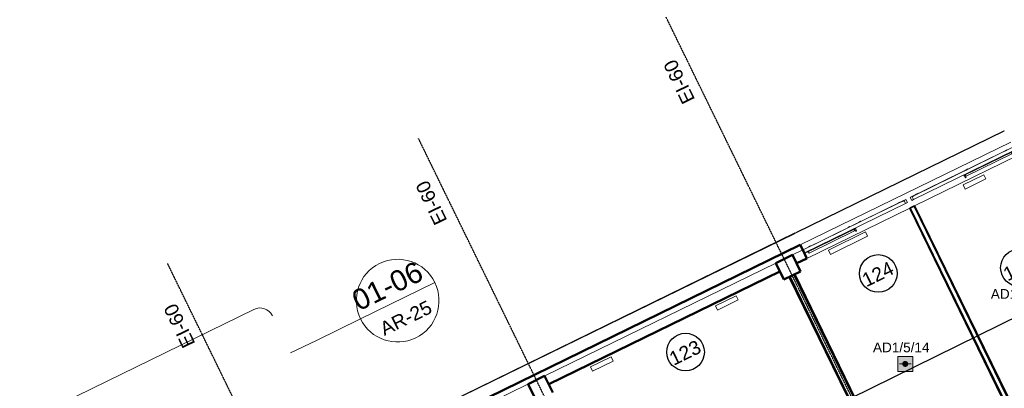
# Model space of a CAD drawing. Header units: millimetres. Extents: x -197461 to 862495, y -970068 to 63888.
# Tile 168 of 205: x -133006 to -111580, y -155248 to -147230. Entities that reach past the tile are written whole.
import ezdxf

# ---------------------------------------------------------------- set-up
doc = ezdxf.new("R2010")
doc.units = ezdxf.units.MM
doc.linetypes.add('HIDDEN', pattern=[9.525, 6.35, -3.175])
doc.layers.get('0').update_dxf_attribs({"linetype": 'CONTINUOUS'})
for name, color, linetype, lineweight in [('A-ANNO-SYMB', 150, 'CONTINUOUS', 9), ('A-AREA-IDEN', 252, 'CONTINUOUS', 25), ('A-DETL', 90, 'CONTINUOUS', 5), ('A-FLOR', 192, 'CONTINUOUS', 5), ('A-GLAZ', 151, 'CONTINUOUS', 5), ('A-MASS', 70, 'CONTINUOUS', 5), ('A-Wall', 252, 'CONTINUOUS', 0), ('G-ANNO-TEXT', 231, 'CONTINUOUS', 9), ('G-IMPT', 8, 'CONTINUOUS', 5), ('I-WALL', 2, 'CONTINUOUS', 18), ('M-EQPM', 50, 'CONTINUOUS', 5), ('S-Cols', 52, 'CONTINUOUS', 0)]:
    doc.layers.add(name, color=color, linetype=linetype, lineweight=lineweight)
doc.layers.add('UAS', color=240, linetype='CONTINUOUS')
doc.styles.add('ARIAL', font='arialbd.ttf')
doc.styles.add('Arial_3', font='arial.ttf', dxfattribs={"height": 300})
doc.styles.add('Arial_5', font='arial.ttf', dxfattribs={"height": 450})

# ---------------------------------------------------------------- blocks, each defined once
blk = doc.blocks.new('SchueCal_Schueco_AWS-75-BS-SI__Family-02_Type 2_5080x1480 - Schueco_AWS-75-BS-SI__Family-02__Type 2-3433120-Pirmā stāva plāns uz atzīmes 0_000 M1-150')
at = {"layer": 'G-IMPT'}
for p, q in [((-2457, 19), (-2457, -18)), ((-2457, 19), (-1352, 19)), ((-1352, 19), (-1352, -18)), ((-1339, -18), (-1339, 30)), ((-1315, 30), (-1315, -18)), ((1315, -18), (1315, 30)), ((1339, 30), (1339, -18)), ((1352, 19), (1352, -18)), ((1352, 19), (2457, 19)), ((2457, 19), (2457, -18)), ((-2540, -28), (-2540, -103)), ((-2540, -28), (-97, -28)), ((-2540, -103), (-2540, -28)), ((-138, -103), (-2540, -103)), ((-2540, -103), (-1296, -103)), ((-2501, -22), (-2501, -18)), ((-2501, -18), (-2501, -22)), ((-2501, -18), (-1309, -18)), ((-2501, -22), (-1309, -22)), ((-2481, -28), (-2481, -22)), ((-2481, -22), (-2481, -28)), ((-2403, -105), (-2403, -103)), ((-2399, -109), (-2403, -105)), ((-2403, -105), (-2358, -105)), ((-2399, -109), (-2362, -109)), ((-2362, -109), (-2358, -105)), ((-2358, -103), (-2358, -105)), ((-1452, -105), (-1452, -103)), ((-1448, -109), (-1452, -105)), ((-1452, -105), (-1407, -105)), ((-1448, -109), (-1411, -109)), ((-1411, -109), (-1407, -105)), ((-1407, -103), (-1407, -105)), ((-1342, -18), (-1342, -9)), ((-1342, -9), (-1342, -18)), ((-1342, -18), (-1342, -9)), ((-1342, -9), (-1313, -9)), ((-1340, -9), (-1342, -9)), ((-1338, -9), (-1339, -9)), ((-1328, -22), (-1328, -28)), ((-1328, -22), (-1328, -28)), ((-1315, -9), (-1316, -9)), ((-1313, -9), (-1313, -18)), ((-1313, -9), (-1313, -18)), ((-1313, -9), (-1313, -18)), ((-1309, -18), (-1309, -22)), ((-1309, -22), (-1309, -18)), ((-1296, -103), (-63, -103)), ((-1187, -105), (-1187, -103)), ((-1183, -109), (-1187, -105)), ((-1187, -105), (-1142, -105)), ((-1183, -109), (-1146, -109)), ((-1146, -109), (-1142, -105)), ((-1142, -103), (-1142, -105)), ((-235, -105), (-235, -103)), ((-231, -109), (-235, -105)), ((-235, -105), (-190, -105)), ((-231, -109), (-194, -109)), ((-194, -109), (-190, -105)), ((-190, -103), (-190, -105)), ((-97, -98), (-138, -98)), ((-138, -98), (-138, -103)), ((-138, -103), (-138, -98)), ((-138, -98), (-97, -98)), ((-53, -103), (-138, -103)), ((-97, -98), (-97, -28)), ((-97, -28), (-53, -28)), ((-97, -28), (-97, -98)), ((-53, -28), (-53, -103)), ((53, -103), (53, -28)), ((53, -28), (97, -28)), ((137, -103), (53, -103)), ((63, -103), (1297, -103)), ((97, -28), (97, -98)), ((97, -28), (97, -98)), ((97, -28), (2540, -28)), ((97, -98), (137, -98)), ((97, -98), (137, -98)), ((137, -98), (137, -103)), ((137, -98), (137, -103)), ((137, -103), (2540, -103)), ((190, -105), (190, -103)), ((194, -109), (190, -105)), ((190, -105), (235, -105)), ((194, -109), (231, -109)), ((231, -109), (235, -105)), ((235, -103), (235, -105)), ((1142, -105), (1142, -103)), ((1146, -109), (1142, -105)), ((1142, -105), (1186, -105)), ((1146, -109), (1182, -109)), ((1182, -109), (1186, -105)), ((1186, -103), (1186, -105)), ((1297, -103), (2540, -103)), ((1308, -22), (1308, -18)), ((1308, -18), (1308, -22)), ((1308, -18), (2501, -18)), ((1308, -22), (2501, -22)), ((1313, -18), (1313, -9)), ((1313, -9), (1342, -9)), ((1313, -18), (1313, -9)), ((1313, -18), (1313, -9)), ((1316, -9), (1315, -9)), ((1328, -28), (1328, -22)), ((1328, -22), (1328, -28)), ((1339, -9), (1338, -9)), ((1342, -9), (1340, -9)), ((1342, -9), (1342, -18)), ((1342, -9), (1342, -18)), ((1342, -18), (1342, -9)), ((1406, -105), (1406, -103)), ((1410, -109), (1406, -105)), ((1406, -105), (1452, -105)), ((1410, -109), (1448, -109)), ((1448, -109), (1452, -105)), ((1452, -103), (1452, -105)), ((2358, -105), (2358, -103)), ((2362, -109), (2358, -105)), ((2358, -105), (2403, -105)), ((2362, -109), (2399, -109)), ((2399, -109), (2403, -105)), ((2403, -103), (2403, -105)), ((2481, -22), (2481, -28)), ((2481, -22), (2481, -28)), ((2501, -22), (2501, -18)), ((2501, -18), (2501, -22)), ((2540, -103), (2540, -28)), ((2540, -28), (2540, -103))]:
    blk.add_line(p, q, dxfattribs=at)
at = {"layer": 'G-IMPT', "flags": 128}
for points in [[(-1339, 30), (-1336, 39), (-1327, 42)], [(-1327, 42), (-1336, 39), (-1339, 30)], [(-1315, 30), (-1319, 39), (-1327, 42)], [(-1327, 42), (-1319, 39), (-1315, 30)], [(1315, 30), (1319, 39), (1327, 42)], [(1327, 42), (1319, 39), (1315, 30)], [(1339, 30), (1336, 39), (1327, 42)], [(1327, 42), (1336, 39), (1339, 30)], [(-2398, -107), (-2398, -107), (-2398, -107), (-2398, -107), (-2398, -107), (-2398, -107), (-2398, -107), (-2398, -107), (-2398, -107), (-2398, -107), (-2398, -107), (-2398, -107), (-2398, -107), (-2398, -107), (-2398, -107), (-2398, -107), (-2398, -107), (-2398, -107), (-2398, -107), (-2398, -107), (-2398, -107), (-2398, -107), (-2398, -107), (-2398, -107), (-2398, -107), (-2398, -107), (-2398, -107), (-2398, -107), (-2398, -107), (-2398, -107), (-2398, -107), (-2398, -107), (-2398, -107), (-2399, -107), (-2399, -107), (-2399, -107), (-2399, -107)], [(-2362, -107), (-2362, -107), (-2362, -107), (-2363, -107), (-2363, -107), (-2363, -107), (-2363, -107), (-2363, -107), (-2363, -107), (-2363, -107), (-2363, -107), (-2363, -107), (-2363, -107), (-2363, -107), (-2363, -107), (-2363, -107), (-2363, -107), (-2363, -107), (-2363, -107), (-2363, -107), (-2363, -107), (-2363, -107), (-2363, -107), (-2363, -107), (-2363, -107), (-2363, -107), (-2363, -107), (-2363, -107), (-2363, -107), (-2363, -107), (-2363, -107), (-2363, -107), (-2363, -107), (-2363, -107), (-2363, -107), (-2363, -107), (-2363, -107)], [(-1446, -107), (-1446, -107), (-1446, -107), (-1446, -107), (-1446, -107), (-1446, -107), (-1446, -107), (-1446, -107), (-1446, -107), (-1446, -107), (-1446, -107), (-1446, -107), (-1446, -107), (-1446, -107), (-1446, -107), (-1446, -107), (-1446, -107), (-1446, -107), (-1446, -107), (-1447, -107), (-1447, -107), (-1447, -107), (-1447, -107), (-1447, -107), (-1447, -107), (-1447, -107), (-1447, -107), (-1447, -107), (-1447, -107), (-1447, -107), (-1447, -107), (-1447, -107), (-1447, -107), (-1447, -107), (-1447, -107), (-1447, -107), (-1447, -107)], [(-1411, -107), (-1411, -107), (-1411, -107), (-1411, -107), (-1411, -107), (-1411, -107), (-1411, -107), (-1411, -107), (-1411, -107), (-1411, -107), (-1411, -107), (-1411, -107), (-1411, -107), (-1411, -107), (-1411, -107), (-1411, -107), (-1411, -107), (-1411, -107), (-1412, -107), (-1412, -107), (-1412, -107), (-1412, -107), (-1412, -107), (-1412, -107), (-1412, -107), (-1412, -107), (-1412, -107), (-1412, -107), (-1412, -107), (-1412, -107), (-1412, -107), (-1412, -107), (-1412, -107), (-1412, -107), (-1412, -107), (-1412, -107), (-1412, -107)], [(-1181, -107), (-1181, -107), (-1181, -107), (-1181, -107), (-1181, -107), (-1181, -107), (-1181, -107), (-1181, -107), (-1181, -107), (-1181, -107), (-1181, -107), (-1181, -107), (-1181, -107), (-1181, -107), (-1181, -107), (-1181, -107), (-1181, -107), (-1181, -107), (-1181, -107), (-1182, -107), (-1182, -107), (-1182, -107), (-1182, -107), (-1182, -107), (-1182, -107), (-1182, -107), (-1182, -107), (-1182, -107), (-1182, -107), (-1182, -107), (-1182, -107), (-1182, -107), (-1182, -107), (-1182, -107), (-1182, -107), (-1182, -107), (-1182, -107)], [(-1146, -107), (-1146, -107), (-1146, -107), (-1146, -107), (-1146, -107), (-1146, -107), (-1146, -107), (-1146, -107), (-1146, -107), (-1146, -107), (-1146, -107), (-1146, -107), (-1146, -107), (-1146, -107), (-1146, -107), (-1146, -107), (-1146, -107), (-1146, -107), (-1147, -107), (-1147, -107), (-1147, -107), (-1147, -107), (-1147, -107), (-1147, -107), (-1147, -107), (-1147, -107), (-1147, -107), (-1147, -107), (-1147, -107), (-1147, -107), (-1147, -107), (-1147, -107), (-1147, -107), (-1147, -107), (-1147, -107), (-1147, -107), (-1147, -107)], [(-230, -107), (-230, -107), (-230, -107), (-230, -107), (-230, -107), (-230, -107), (-230, -107), (-230, -107), (-230, -107), (-230, -107), (-230, -107), (-230, -107), (-230, -107), (-230, -107), (-230, -107), (-230, -107), (-230, -107), (-230, -107), (-230, -107), (-230, -107), (-230, -107), (-230, -107), (-230, -107), (-230, -107), (-230, -107), (-230, -107), (-230, -107), (-230, -107), (-230, -107), (-230, -107), (-230, -107), (-230, -107), (-230, -107), (-231, -107), (-231, -107), (-231, -107), (-231, -107)], [(-194, -107), (-194, -107), (-194, -107), (-195, -107), (-195, -107), (-195, -107), (-195, -107), (-195, -107), (-195, -107), (-195, -107), (-195, -107), (-195, -107), (-195, -107), (-195, -107), (-195, -107), (-195, -107), (-195, -107), (-195, -107), (-195, -107), (-195, -107), (-195, -107), (-195, -107), (-195, -107), (-195, -107), (-195, -107), (-195, -107), (-195, -107), (-195, -107), (-195, -107), (-195, -107), (-195, -107), (-195, -107), (-195, -107), (-195, -107), (-195, -107), (-195, -107), (-195, -107)], [(195, -107), (195, -107), (195, -107), (195, -107), (195, -107), (195, -107), (195, -107), (195, -107), (195, -107), (195, -107), (195, -107), (195, -107), (195, -107), (195, -107), (195, -107), (195, -107), (195, -107), (195, -107), (195, -107), (195, -107), (195, -107), (195, -107), (195, -107), (195, -107), (195, -107), (195, -107), (195, -107), (195, -107), (195, -107), (195, -107), (195, -107), (195, -107), (195, -107), (194, -107), (194, -107), (194, -107), (194, -107)], [(231, -107), (231, -107), (231, -107), (230, -107), (230, -107), (230, -107), (230, -107), (230, -107), (230, -107), (230, -107), (230, -107), (230, -107), (230, -107), (230, -107), (230, -107), (230, -107), (230, -107), (230, -107), (230, -107), (230, -107), (230, -107), (230, -107), (230, -107), (230, -107), (230, -107), (230, -107), (230, -107), (230, -107), (230, -107), (230, -107), (230, -107), (230, -107), (230, -107), (230, -107), (230, -107), (230, -107), (230, -107)], [(1147, -107), (1147, -107), (1147, -107), (1147, -107), (1147, -107), (1147, -107), (1147, -107), (1147, -107), (1147, -107), (1147, -107), (1147, -107), (1147, -107), (1147, -107), (1147, -107), (1147, -107), (1147, -107), (1147, -107), (1147, -107), (1147, -107), (1146, -107), (1146, -107), (1146, -107), (1146, -107), (1146, -107), (1146, -107), (1146, -107), (1146, -107), (1146, -107), (1146, -107), (1146, -107), (1146, -107), (1146, -107), (1146, -107), (1146, -107), (1146, -107), (1146, -107), (1146, -107)], [(1182, -107), (1182, -107), (1182, -107), (1182, -107), (1182, -107), (1182, -107), (1182, -107), (1182, -107), (1182, -107), (1182, -107), (1182, -107), (1182, -107), (1182, -107), (1182, -107), (1182, -107), (1182, -107), (1182, -107), (1182, -107), (1181, -107), (1181, -107), (1181, -107), (1181, -107), (1181, -107), (1181, -107), (1181, -107), (1181, -107), (1181, -107), (1181, -107), (1181, -107), (1181, -107), (1181, -107), (1181, -107), (1181, -107), (1181, -107), (1181, -107), (1181, -107), (1181, -107)], [(1412, -107), (1412, -107), (1412, -107), (1412, -107), (1412, -107), (1412, -107), (1412, -107), (1412, -107), (1412, -107), (1412, -107), (1412, -107), (1412, -107), (1412, -107), (1412, -107), (1412, -107), (1412, -107), (1412, -107), (1412, -107), (1412, -107), (1411, -107), (1411, -107), (1411, -107), (1411, -107), (1411, -107), (1411, -107), (1411, -107), (1411, -107), (1411, -107), (1411, -107), (1411, -107), (1411, -107), (1411, -107), (1411, -107), (1411, -107), (1411, -107), (1411, -107), (1411, -107)], [(1447, -107), (1447, -107), (1447, -107), (1447, -107), (1447, -107), (1447, -107), (1447, -107), (1447, -107), (1447, -107), (1447, -107), (1447, -107), (1447, -107), (1447, -107), (1447, -107), (1447, -107), (1447, -107), (1447, -107), (1447, -107), (1446, -107), (1446, -107), (1446, -107), (1446, -107), (1446, -107), (1446, -107), (1446, -107), (1446, -107), (1446, -107), (1446, -107), (1446, -107), (1446, -107), (1446, -107), (1446, -107), (1446, -107), (1446, -107), (1446, -107), (1446, -107), (1446, -107)], [(2363, -107), (2363, -107), (2363, -107), (2363, -107), (2363, -107), (2363, -107), (2363, -107), (2363, -107), (2363, -107), (2363, -107), (2363, -107), (2363, -107), (2363, -107), (2363, -107), (2363, -107), (2363, -107), (2363, -107), (2363, -107), (2363, -107), (2363, -107), (2363, -107), (2363, -107), (2363, -107), (2363, -107), (2363, -107), (2363, -107), (2363, -107), (2363, -107), (2363, -107), (2363, -107), (2363, -107), (2363, -107), (2363, -107), (2362, -107), (2362, -107), (2362, -107), (2362, -107)], [(2399, -107), (2399, -107), (2399, -107), (2398, -107), (2398, -107), (2398, -107), (2398, -107), (2398, -107), (2398, -107), (2398, -107), (2398, -107), (2398, -107), (2398, -107), (2398, -107), (2398, -107), (2398, -107), (2398, -107), (2398, -107), (2398, -107), (2398, -107), (2398, -107), (2398, -107), (2398, -107), (2398, -107), (2398, -107), (2398, -107), (2398, -107), (2398, -107), (2398, -107), (2398, -107), (2398, -107), (2398, -107), (2398, -107), (2398, -107), (2398, -107), (2398, -107), (2398, -107)]]:
    blk.add_lwpolyline(points, dxfattribs=at)
blk = doc.blocks.new('SchueCal_Schueco_AWS-75-BS-SI__Family-02_Type 2_5080x1480 - Type 2-3433124-Pirmā stāva plāns uz atzīmes 0_000 M1-150')
at = {"extrusion": (0, 0, -1), "zscale": -1, "rotation": 180}
blk.add_blockref('SchueCal_Schueco_AWS-75-BS-SI__Family-02_Type 2_5080x1480 - Schueco_AWS-75-BS-SI__Family-02__Type 2-3433120-Pirmā stāva plāns uz atzīmes 0_000 M1-150', (0, 0), dxfattribs=at)
blk = doc.blocks.new('788507_788512_ventil compact cv22 h_ 500mm - wysokość 500mm-2149061-Pirmā stāva plāns uz atzīmes 0_000 M1-150')
at = {"layer": 'M-EQPM', "color": 252}
for p, q in [((0, 0), (500, 0)), ((0, 0), (0, -102)), ((500, -102), (0, -102)), ((500, 0), (500, -102))]:
    blk.add_line(p, q, dxfattribs=at)
blk = doc.blocks.new('788507_788512_ventil compact cv22 h_ 500mm - wysokość 500mm-2224157-Pirmā stāva plāns uz atzīmes 0_000 M1-150')
at = {"layer": 'M-EQPM', "color": 252}
for p, q in [((0, 0), (900, 0)), ((0, 0), (0, -102)), ((900, -102), (0, -102)), ((900, 0), (900, -102))]:
    blk.add_line(p, q, dxfattribs=at)
blk = doc.blocks.new('PBL_telpnu_numeracija_0001 - PBL telpas NUMERĀCIJA-1342367-Pirmā stāva plāns uz atzīmes 0_000 M1-150')
at = {"layer": 'A-AREA-IDEN'}
blk.add_circle((0.03, 0.02), 2.73, dxfattribs=at)
blk = doc.blocks.new('Floor Plan - M_Callout-525-Pirmā stāva plāns uz atzīmes 0_000 M1-150')
at = {"layer": 'A-ANNO-SYMB', "color": 45}
blk.add_line((-6, 0), (6, 0), dxfattribs=at)
for start, end in [(360, 180), (180, 360)]:
    blk.add_arc((0, 0), 6, start, end, dxfattribs=at)
blk = doc.blocks.new('AD-proj')
at = {"lineweight": 5}
blk.add_lwpolyline([(-250, -250), (250, -250), (250, 250), (-250, 250)], close=True, dxfattribs=at)
at = {"const_width": 30}
blk.add_lwpolyline([(-200, 0), (200, 0)], dxfattribs=at)
at = {"const_width": 100}
blk.add_lwpolyline([(-50, 0, 1), (50, 0, 1)], format="xyb", close=True, dxfattribs=at)

msp = doc.modelspace()

# ---------------------------------------------------------------- hatches: boundary and pattern name
at = {"layer": 'A-Wall', "true_color": 0x636466}
h = msp.add_hatch(color=251, dxfattribs=at)
h.paths.add_polyline_path([(-100657.85182, -144629.00282), (-100658.29059, -144628.10422), (-101257.67037, -144921.88356)], flags=0)
h.paths.add_polyline_path([(-105258.53936, -146875.43679), (-105258.97813, -146874.53819), (-105367.06781, -146928.4293)], flags=0)
h.paths.add_polyline_path([(-117771.31939, -152985.20491), (-117771.75816, -152984.30631), (-118791.09945, -153483.14539)], flags=0)
for points in [[(-116019.18587, -152129.66925), (-116019.62464, -152128.77065), (-116051.50116, -152145.44823)], [(-115876.58559, -152421.71404), (-115878.77944, -152417.22105), (-116098.93628, -152524.71972), (-116096.74243, -152529.21272), (-115908.69912, -152437.39451)], [(-116465.16817, -152709.10846), (-116467.36202, -152704.61546), (-117630.91296, -153272.75671), (-117628.59185, -153277.18756)], [(-117628.71911, -153277.2497), (-117630.91296, -153272.75671), (-121490.53242, -155157.3403), (-121488.33857, -155161.8333), (-118648.29742, -153775.09167)]]:
    msp.add_hatch(color=251, dxfattribs=at).paths.add_polyline_path(points, flags=0)
at = {"layer": 'UAS', "lineweight": 50, "true_color": 0xffffff}
h = msp.add_hatch(color=7, dxfattribs=at)
h.dxf.hatch_style = 1
h.paths.add_polyline_path([(-113768.66255, -154717.94533), (-113703.19161, -154717.94533, 1)], flags=16)
h.paths.add_polyline_path([(-113572.24973, -154881.62268), (-113572.24973, -154554.26798), (-113899.60443, -154554.26798), (-113899.60443, -154881.62268)])

# ---------------------------------------------------------------- linework, layer by layer
at = {"color": 251, "lineweight": 5, "true_color": 0x636466}
for p, q in [((-111590.56352, -149649.00191), (-116115.90967, -151858.64802)), ((-116111.52197, -151867.63401), (-111586.17582, -149657.98791)), ((-111586.17582, -149657.98791), (-111590.56352, -149649.00191)), ((-116115.90967, -151858.64802), (-116111.52197, -151867.63401))]:
    msp.add_line(p, q, dxfattribs=at)
at = {"layer": 'A-ANNO-SYMB', "color": 251, "true_color": 0x636466}
for p, q in [((-127907.35655, -153531.08642), (-135175.49165, -157079.98763)), ((-126548.89076, -154205.01534), (-125589.6434, -153736.6319)), ((-127110.5303, -154479.25395), (-126548.89076, -154205.01534))]:
    msp.add_line(p, q, dxfattribs=at)
msp.add_arc((-127775.72552, -153800.66623), 300, 26.025434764, 116.025434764, dxfattribs=at)
at = {"layer": 'A-DETL', "color": 252, "linetype": 'HIDDEN', "lineweight": 25, "true_color": 0x939598}
for p, q in [((-113475.02053, -158365.70347), (-118937.70824, -147178.14149)), ((-118866.61667, -160998.32405), (-124329.30437, -149810.76207)), ((-124331.61886, -163708.51911), (-129788.82194, -152532.18962))]:
    msp.add_line(p, q, dxfattribs=at)
at = {"layer": 'A-FLOR', "color": 251, "true_color": 0x636466}
for p, q in [((-116098.93628, -152524.71972), (-116103.42928, -152526.91357)), ((-116462.86902, -152702.42161), (-116467.36202, -152704.61546)), ((-121490.53242, -155157.3403), (-121495.02542, -155159.53415))]:
    msp.add_line(p, q, dxfattribs=at)
at = {"layer": 'A-MASS', "color": 251, "lineweight": 18, "true_color": 0x636466}
for p, q in [((-116137.47605, -151869.1785), (-133202.769, -160201.85778)), ((-116133.08835, -151878.16449), (-133198.38129, -160210.84377)), ((-116137.47605, -151869.1785), (-116133.08835, -151878.16449))]:
    msp.add_line(p, q, dxfattribs=at)
at = {"layer": 'A-Wall', "color": 251, "true_color": 0x636466}
for p, q in [((-116019.62464, -152128.77065), (-111436.76793, -149891.04316)), ((-116557.30989, -152520.40259), (-116188.88415, -152340.50685)), ((-116555.11604, -152524.89559), (-116557.30989, -152520.40259)), ((-116188.88415, -152340.50685), (-116186.6903, -152344.99985)), ((-121948.90603, -155153.02317), (-121580.48029, -154973.12743)), ((-121580.48029, -154973.12743), (-121578.28644, -154977.62043)), ((-121946.71217, -155157.51617), (-121948.90603, -155153.02317))]:
    msp.add_line(p, q, dxfattribs=at)
at = {"layer": 'A-Wall', "color": 251, "lineweight": 5, "true_color": 0x636466}
for p, q in [((-111293.72888, -150183.98655), (-113531.24127, -151276.52409)), ((-113639.0732, -151329.1765), (-115876.58559, -152421.71404)), ((-113630.0872, -151324.7888), (-110780.27542, -157161.19162)), ((-113618.85471, -151319.30418), (-110774.52756, -157144.4745)), ((-113551.45976, -151286.39642), (-110854.12059, -156810.53596)), ((-110838.5004, -156814.03733), (-113540.22727, -151280.91179)), ((-116019.18587, -152129.66925), (-132841.86441, -160343.88423)), ((-115966.53346, -152237.50118), (-116186.6903, -152344.99985)), ((-116186.6903, -152344.99985), (-115966.53346, -152237.50118)), ((-116555.11604, -152524.89559), (-121578.28644, -154977.62043)), ((-121578.28644, -154977.62043), (-116555.11604, -152524.89559)), ((-116465.16817, -152709.10846), (-116555.11604, -152524.89559)), ((-116186.6903, -152344.99985), (-116096.74243, -152529.21272)), ((-115878.77944, -152417.22105), (-116098.93628, -152524.71972)), ((-116467.36202, -152704.61546), (-121490.53242, -155157.3403)), ((-116258.29709, -152825.10137), (-113669.55352, -158126.83757)), ((-116247.0646, -152819.61674), (-113658.32103, -158121.35294)), ((-116235.8321, -152814.13212), (-113647.08853, -158115.86832)), ((-116168.43715, -152781.22436), (-113579.69358, -158082.96056)), ((-116157.20466, -152775.73973), (-113568.46109, -158077.47593)), ((-116145.97217, -152770.25511), (-113557.2286, -158071.99131)), ((-121578.28644, -154977.62043), (-121488.33857, -155161.8333)), ((-121946.71217, -155157.51617), (-126969.88257, -157610.24101)), ((-121856.7643, -155341.72904), (-121946.71217, -155157.51617))]:
    msp.add_line(p, q, dxfattribs=at)
at = {"layer": 'A-Wall', "color": 251, "lineweight": 50, "true_color": 0x636466}
for p, q in [((-132842.30318, -160342.98563), (-116019.62464, -152128.77065)), ((-115966.53346, -152237.50118), (-116019.62464, -152128.77065)), ((-115876.58559, -152421.71404), (-115966.53346, -152237.50118)), ((-115876.58559, -152421.71404), (-116096.74243, -152529.21272)), ((-121488.33857, -155161.8333), (-116465.16817, -152709.10846))]:
    msp.add_line(p, q, dxfattribs=at)
at = {"layer": 'I-WALL', "color": 251, "lineweight": 35, "true_color": 0x636466}
for p, q in [((-113531.24127, -151276.52409), (-113639.0732, -151329.1765)), ((-110784.87372, -157174.56531), (-113639.0732, -151329.1765)), ((-113531.24127, -151276.52409), (-110833.9021, -156800.66363)), ((-116141.47917, -152768.06126), (-116262.79008, -152827.29522)), ((-113674.04651, -158129.03142), (-116262.79008, -152827.29522)), ((-113552.7356, -158069.79746), (-116141.47917, -152768.06126))]:
    msp.add_line(p, q, dxfattribs=at)
at = {"layer": 'S-Cols', "color": 251, "lineweight": 50, "true_color": 0x636466}
for p, q in [((-116191.1833, -152347.1937), (-116550.62304, -152522.70174)), ((-116375.115, -152882.14148), (-116550.62304, -152522.70174)), ((-116191.1833, -152347.1937), (-116015.67526, -152706.63344)), ((-116015.67526, -152706.63344), (-116375.115, -152882.14148)), ((-121582.77944, -154979.81428), (-121942.21918, -155155.32232)), ((-121407.2714, -155339.25402), (-121582.77944, -154979.81428)), ((-121942.21918, -155155.32232), (-121766.71114, -155514.76206))]:
    msp.add_line(p, q, dxfattribs=at)
at = {"layer": 'UAS', "color": 1}
msp.add_lwpolyline([(-108882.05985, -152499.80338), (-118652.02183, -157307.79889), (-116928.92324, -161062.86237), (-117178.05588, -161104.36216), (-118818.08908, -157370.02076), (-126172.67748, -160804.85161), (-125650.08955, -161932.85597), (-128053.96861, -163039.97136), (-129370.82161, -160324.40531), (-130645.95139, -160888.40749), (-128435.89154, -165936.22283), (-129409.43304, -166448.99001), (-129356.85036, -166541.02942), (-127567.5789, -165528.65149), (-127514.93272, -165633.84734), (-128488.53772, -166146.58671), (-125780.1491, -170775.09284)], dxfattribs=at)

# ---------------------------------------------------------------- block references
at = {"layer": 'A-ANNO-SYMB', "color": 251, "true_color": 0x636466, "xscale": 149.9999999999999, "yscale": 149.9999999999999, "zscale": 149.9999999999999, "rotation": 26.06501624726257}
msp.add_blockref('Floor Plan - M_Callout-525-Pirmā stāva plāns uz atzīmes 0_000 M1-150', (-124780.90398, -153341.73881), dxfattribs=at)
at = {"layer": 'A-AREA-IDEN', "color": 251, "true_color": 0x636466, "xscale": 149.9999999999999, "yscale": 149.9999999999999, "zscale": 149.9999999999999, "rotation": 26.06501624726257}
for p in [(-111253.23293, -152629.94778), (-114325.05353, -152755.27393), (-118519.44653, -154464.5156)]:
    msp.add_blockref('PBL_telpnu_numeracija_0001 - PBL telpas NUMERĀCIJA-1342367-Pirmā stāva plāns uz atzīmes 0_000 M1-150', p, dxfattribs=at)
at = {"layer": 'A-GLAZ', "color": 251, "true_color": 0x636466, "rotation": 26.02543476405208}
msp.add_blockref('SchueCal_Schueco_AWS-75-BS-SI__Family-02_Type 2_5080x1480 - Type 2-3433124-Pirmā stāva plāns uz atzīmes 0_000 M1-150', (-113630.13117, -151210.74386), dxfattribs=at)
at = {"layer": 'M-EQPM', "color": 251, "true_color": 0x636466}
for name, p, rotation in [('788507_788512_ventil compact cv22 h_ 500mm - wysokość 500mm-2149061-Pirmā stāva plāns uz atzīmes 0_000 M1-150', (-112475.95725, -150822.45402), 26.02543476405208), ('788507_788512_ventil compact cv22 h_ 500mm - wysokość 500mm-2224157-Pirmā stāva plāns uz atzīmes 0_000 M1-150', (-115407.9945, -152242.98728), 26.02731377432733), ('788507_788512_ventil compact cv22 h_ 500mm - wysokość 500mm-2149061-Pirmā stāva plāns uz atzīmes 0_000 M1-150', (-117867.56608, -153455.0808), 26.02731377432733), ('788507_788512_ventil compact cv22 h_ 500mm - wysokość 500mm-2149061-Pirmā stāva plāns uz atzīmes 0_000 M1-150', (-120587.08958, -154782.97579), 26.02731377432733)]:
    msp.add_blockref(name, p, dxfattribs=dict(at, rotation=rotation))
at = {"layer": 'UAS', "xscale": 0.6547093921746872, "yscale": 0.6547093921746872, "zscale": 0.6547093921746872}
msp.add_blockref('AD-proj', (-113735.92708, -154717.94533), dxfattribs=at)

# ---------------------------------------------------------------- texts
at = {"layer": 'A-ANNO-SYMB', "color": 251, "true_color": 0x636466, "attachment_point": 1, "rotation": 26.065016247}
for s, insert, char_height, width, style in [('01-06', (-125826.10763, -153172.46251), 450, 1984.1765625, 'Arial_5'), ('AR-25', (-125202.82456, -153842.65237), 300, 1467.088125, 'Arial_3')]:
    msp.add_mtext(s, dxfattribs=dict(at, insert=insert, char_height=char_height, width=width, style=style))
at = {"layer": 'A-AREA-IDEN', "color": 251, "lineweight": 9, "true_color": 0x636466, "char_height": 300, "width": 865.8225, "attachment_point": 1, "rotation": 26.065016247, "style": 'Arial_3'}
for s, insert in [('124', (-114712.64595, -152782.46469)), ('125', (-111640.82535, -152657.13853)), ('123', (-118907.03895, -154491.70635))]:
    msp.add_mtext(s, dxfattribs=dict(at, insert=insert))
at = {"layer": 'G-ANNO-TEXT', "color": 251, "true_color": 0x636466, "char_height": 300, "width": 1238.6071875, "attachment_point": 1, "rotation": 115.80145072, "style": 'Arial_3'}
for insert in [(-118573.90181, -149097.34184), (-123965.49794, -151729.96242), (-129446.95401, -154406.46001)]:
    msp.add_mtext('EI-60', dxfattribs=dict(at, insert=insert))

# ---------------------------------------------------------------- next in the draw order: texts
at = {"layer": 'UAS', "color": 251, "linetype": 'Continuous', "lineweight": 20, "true_color": 0x636466, "char_height": 211.4384766, "width": 1051.7117129, "attachment_point": 5, "style": 'ARIAL', "bg_fill": 3, "box_fill_scale": 1.1, "bg_fill_color": 256, "bg_fill_transparency": 0}
for s, insert in [('\\A1;{\\fArial|b0|i0|c186|p34;\\C1;AD1/5/13}', (-111258.21132, -153197.02862)), ('\\A1;{\\fArial|b0|i0|c186|p34;\\C1;AD1/5/14}', (-113822.43897, -154359.90039))]:
    msp.add_mtext(s, dxfattribs=dict(at, insert=insert))

doc.saveas('drawing.dxf')
